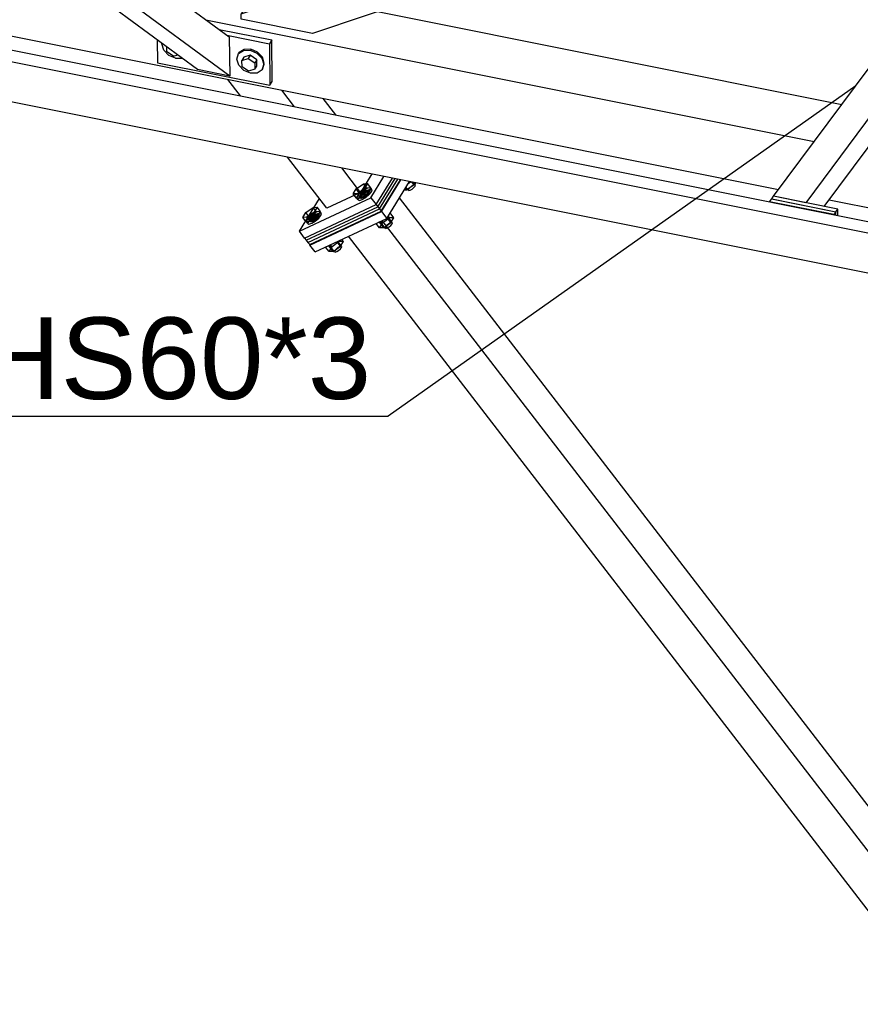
# Model space of a CAD drawing. Header units: millimetres. Extents: x 1838 to 190192, y -28 to 11710.
# Tile 28 of 80: x 56704 to 58180, y 642 to 2371. Entities that reach past the tile are written whole.
import ezdxf

# ---------------------------------------------------------------- set-up
doc = ezdxf.new("R2010")
doc.units = ezdxf.units.MM
doc.styles.add('Arial', font='ARIAL.TTF', dxfattribs={"height": 0.2})

# ---------------------------------------------------------------- blocks, each defined once
blk = doc.blocks.new('Part-19070 - 18971')
at = {"color": 7}
for p, q in [((57031, 2370.7), (58098.8, 2156.8)), ((57332, 2384.9), (58147, 2221.7)), ((56618.7, 2356.1), (58036.1, 2072.3)), ((58124.9, 2054.5), (58438.9, 1991.7))]:
    blk.add_line(p, q, dxfattribs=at)
blk = doc.blocks.new('Part-55532 - 18971')
at = {"color": 7}
for p, q in [((56514.1, 2352.6), (61313.5, 1391.6)), ((61300, 1373.5), (56500.7, 2334.4)), ((61297.7, 1303.8), (56498.4, 2264.7))]:
    blk.add_line(p, q, dxfattribs=at)
blk = doc.blocks.new('Part-20197 - 18971')
at = {"color": 7}
for p, q in [((58027.3, 2060.6), (58499.2, 2695.8)), ((58555.6, 2684.5), (58083.8, 2049.3)), ((58499.2, 2695.8), (58555.6, 2684.5)), ((58555.6, 2684.5), (58536, 2608)), ((58116.1, 2042.8), (58536, 2608)), ((58083.8, 2049.3), (58027.3, 2060.6))]:
    blk.add_line(p, q, dxfattribs=at)
blk = doc.blocks.new('Part-19785 - 18971')
at = {"color": 7}
for p, q in [((57329.7, 2045.9), (57358.2, 2092.6)), ((57332.6, 2042.1), (57362.9, 2091.6)), ((57204.2, 1987.1), (57329.7, 2045.9)), ((57207.1, 1983.3), (57332.6, 2042.1)), ((57329.7, 2045.9), (57332.6, 2042.1)), ((57204.2, 1987.1), (57207.1, 1983.3))]:
    blk.add_line(p, q, dxfattribs=at)
blk = doc.blocks.new('Part-20199 - 18971')
at = {"color": 7}
for p, q in [((56739, 2518), (56771.7, 2562)), ((56771.7, 2562), (57071.7, 2340.6)), ((57072.7, 2271.7), (56739, 2518)), ((57016.3, 2283), (56724.4, 2498.4)), ((57071.7, 2340.6), (57072.7, 2271.7)), ((57072.7, 2271.7), (57016.3, 2283))]:
    blk.add_line(p, q, dxfattribs=at)
blk = doc.blocks.new('Part-19257 - 18971')
at = {"color": 7}
for p, q in [((58406.1, 713.5), (57370.6, 2058.1)), ((58379.1, 669.3), (57340.4, 2017.9)), ((58320, 641.6), (57281.4, 1990.3)), ((58406.1, 713.5), (58379.1, 669.3)), ((58379.1, 669.3), (58320, 641.6))]:
    blk.add_line(p, q, dxfattribs=at)
blk = doc.blocks.new('Part-19259 - 18971')
at = {"color": 7}
for p, q in [((57091.4, 2237), (57069.1, 2265.9)), ((57186.4, 2218), (57164.1, 2246.9)), ((57258.7, 2203.5), (57236.4, 2232.4)), ((57243.3, 2039.7), (57174.2, 2129.4)), ((57302.4, 2067.4), (57269.2, 2110.4)), ((57322.2, 2099.8), (57302.4, 2067.4)), ((57302.4, 2067.4), (57243.3, 2039.7))]:
    blk.add_line(p, q, dxfattribs=at)
blk = doc.blocks.new('Part-55554 - 18971')
at = {"color": 7}
for p, q in [((58020.3, 2051), (58023.6, 2055.5)), ((58133.2, 2028.4), (58020.3, 2051)), ((58136.6, 2032.9), (58023.6, 2055.5)), ((58136.6, 2032.9), (58133.2, 2028.4)), ((58136.4, 2027.7), (58136.6, 2032.9))]:
    blk.add_line(p, q, dxfattribs=at)
blk = doc.blocks.new('Part-19340 - 18971')
at = {"color": 7}
for p, q in [((58284.1, 2818.6), (57119.9, 2425.1)), ((58363.3, 2810.3), (58373.7, 2813.8)), ((57092.9, 2380.8), (58287.2, 2784.6)), ((58472.1, 2770.3), (57218.2, 2346.4)), ((57119.9, 2425.1), (57092.9, 2380.8)), ((57093, 2371.5), (57092.9, 2380.8)), ((57218.2, 2346.4), (57093, 2371.5))]:
    blk.add_line(p, q, dxfattribs=at)
blk = doc.blocks.new('Bolt-19773 - 18971')
at = {"color": 7}
for p, q in [((57294.9, 2073.5), (57307.5, 2082.5)), ((57307.5, 2082.5), (57314.8, 2082.8)), ((57313.3, 2074.9), (57307.5, 2082.5)), ((57314.8, 2082.8), (57309.5, 2074.2)), ((57313.1, 2074.6), (57318, 2076)), ((57320.6, 2075.2), (57313.3, 2074.9)), ((57320.6, 2075.2), (57314.8, 2082.8)), ((57315.4, 2066.6), (57320.6, 2075.2)), ((57318, 2076), (57320.2, 2074.9)), ((57383.6, 2071.7), (57381, 2075.1)), ((57385.9, 2071.2), (57381.9, 2076.4)), ((57396.2, 2080.7), (57383.6, 2071.7)), ((57385.9, 2083.1), (57390.2, 2086.2)), ((57388.6, 2075.6), (57386.5, 2073)), ((57391.8, 2078.2), (57388.6, 2075.6)), ((57395.1, 2080.2), (57391.8, 2078.2)), ((57396.2, 2080.7), (57392.3, 2085.7)), ((57393, 2073.3), (57396.1, 2076)), ((57397.7, 2081), (57395.1, 2080.2)), ((57398.8, 2080.4), (57395.2, 2085.2)), ((57396.1, 2076), (57398.3, 2078.6)), ((57398.5, 2084.5), (57396.2, 2080.7)), ((57398.8, 2080.4), (57397.7, 2081)), ((57398.3, 2078.6), (57398.8, 2080.4)), ((57289.6, 2064.9), (57294.9, 2073.5)), ((57296.9, 2065.2), (57289.6, 2064.9)), ((57295.4, 2057.3), (57289.6, 2064.9)), ((57300.7, 2065.9), (57294.9, 2073.5)), ((57295.4, 2057.3), (57300.7, 2065.9)), ((57295.9, 2057.6), (57297, 2061.1)), ((57309.5, 2074.2), (57296.9, 2065.2)), ((57302.8, 2057.6), (57296.9, 2065.2)), ((57297, 2061.1), (57301, 2065.9)), ((57303, 2058), (57298.1, 2056.5)), ((57299.3, 2058), (57298.2, 2054.6)), ((57303.3, 2062.9), (57299.3, 2058)), ((57313.3, 2074.9), (57300.7, 2065.9)), ((57301, 2065.9), (57306.9, 2070.8)), ((57301.6, 2061.6), (57302.1, 2063.5)), ((57302.7, 2061), (57301.6, 2061.6)), ((57303.9, 2058.6), (57301.6, 2061.6)), ((57302.1, 2063.5), (57304.3, 2066.1)), ((57305.3, 2061.8), (57302.7, 2061)), ((57302.7, 2058.5), (57303.3, 2059.9)), ((57302.8, 2057.5), (57302.7, 2058.5)), ((57302.8, 2057.6), (57315.4, 2066.6)), ((57309.2, 2061.7), (57303, 2058)), ((57309.2, 2067.8), (57303.3, 2062.9)), ((57303.3, 2059.9), (57304.7, 2061.7)), ((57304.3, 2066.1), (57307.4, 2068.7)), ((57304.7, 2061.7), (57306.6, 2063.7)), ((57307.1, 2058), (57305.1, 2057.2)), ((57308.6, 2063.8), (57305.3, 2061.8)), ((57305.3, 2054.9), (57311.5, 2058.6)), ((57306.6, 2063.7), (57308.8, 2065.5)), ((57306.9, 2070.8), (57313.1, 2074.6)), ((57309.5, 2059.2), (57307.1, 2058)), ((57307.4, 2068.7), (57310.7, 2070.7)), ((57311.8, 2066.4), (57308.6, 2063.8)), ((57308.8, 2065.5), (57311.2, 2067.2)), ((57315.4, 2071.5), (57309.2, 2067.8)), ((57315.1, 2066.6), (57309.2, 2061.7)), ((57315.4, 2066.6), (57309.5, 2074.2)), ((57311.9, 2060.9), (57309.5, 2059.2)), ((57310.7, 2070.7), (57313.3, 2071.5)), ((57311.2, 2067.2), (57313.6, 2068.5)), ((57311.5, 2058.6), (57317.4, 2063.6)), ((57313.9, 2069), (57311.8, 2066.4)), ((57314.1, 2062.8), (57311.9, 2060.9)), ((57313.3, 2071.5), (57314.5, 2070.9)), ((57313.6, 2068.5), (57315.6, 2069.2)), ((57314.5, 2070.9), (57313.9, 2069)), ((57316, 2064.7), (57314.1, 2062.8)), ((57316.8, 2067.8), (57314.5, 2070.9)), ((57319.1, 2071.4), (57315.1, 2066.6)), ((57320.3, 2073), (57315.4, 2071.5)), ((57315.6, 2069.2), (57317.1, 2069.4)), ((57317.4, 2066.5), (57316, 2064.7)), ((57317.1, 2069.4), (57317.9, 2069)), ((57317.4, 2063.6), (57321.4, 2068.4)), ((57318, 2068), (57317.4, 2066.5)), ((57317.9, 2069), (57318, 2068)), ((57320.2, 2074.9), (57319.1, 2071.4)), ((57322.5, 2071.9), (57320.2, 2074.9)), ((57322.5, 2071.9), (57320.3, 2073)), ((57321.4, 2068.4), (57322.5, 2071.9)), ((57378.8, 2071.5), (57383.6, 2071.7)), ((57386.5, 2073), (57385.9, 2071.2)), ((57385.9, 2071.2), (57387.1, 2070.6)), ((57387.1, 2070.6), (57389.7, 2071.4)), ((57389.7, 2071.4), (57393, 2073.3)), ((57206.3, 2032), (57218.9, 2041)), ((57218.9, 2041), (57226.2, 2041.3)), ((57224.7, 2033.4), (57218.9, 2041)), ((57226.2, 2041.3), (57220.9, 2032.7)), ((57232, 2033.7), (57226.2, 2041.3)), ((57302.8, 2057.6), (57295.4, 2057.3)), ((57298.1, 2056.5), (57295.9, 2057.6)), ((57298.2, 2054.6), (57295.9, 2057.6)), ((57298.2, 2054.6), (57300.4, 2053.4)), ((57300.4, 2053.4), (57305.3, 2054.9)), ((57303.6, 2057), (57302.8, 2057.5)), ((57305.1, 2057.2), (57303.6, 2057)), ((57201, 2023.4), (57206.3, 2032)), ((57208.3, 2023.7), (57201, 2023.4)), ((57206.8, 2015.8), (57201, 2023.4)), ((57212.1, 2024.4), (57206.3, 2032)), ((57206.8, 2015.8), (57212.1, 2024.4)), ((57220.9, 2032.7), (57208.3, 2023.7)), ((57214.2, 2016.1), (57208.3, 2023.7)), ((57208.4, 2019.6), (57212.4, 2024.4)), ((57224.7, 2033.4), (57212.1, 2024.4)), ((57212.4, 2024.4), (57218.3, 2029.3)), ((57213.5, 2022), (57215.7, 2024.6)), ((57214.2, 2016.1), (57226.8, 2025.1)), ((57220.6, 2026.3), (57214.7, 2021.4)), ((57215.7, 2024.6), (57218.8, 2027.2)), ((57218, 2022.2), (57220.2, 2024)), ((57218.3, 2029.3), (57224.5, 2033.1)), ((57218.8, 2027.2), (57222.1, 2029.2)), ((57223.2, 2024.9), (57220, 2022.3)), ((57220.2, 2024), (57222.7, 2025.7)), ((57226.8, 2030), (57220.6, 2026.3)), ((57226.5, 2025.1), (57220.6, 2020.2)), ((57226.8, 2025.1), (57220.9, 2032.7)), ((57222.1, 2029.2), (57224.7, 2030)), ((57222.7, 2025.7), (57225, 2027)), ((57225.3, 2027.5), (57223.2, 2024.9)), ((57224.5, 2033.1), (57229.4, 2034.5)), ((57232, 2033.7), (57224.7, 2033.4)), ((57224.7, 2030), (57225.9, 2029.4)), ((57225, 2027), (57227, 2027.7)), ((57225.9, 2029.4), (57225.3, 2027.5)), ((57227.4, 2023.2), (57225.6, 2021.3)), ((57228.2, 2026.3), (57225.9, 2029.4)), ((57230.5, 2029.9), (57226.5, 2025.1)), ((57226.8, 2025.1), (57232, 2033.7)), ((57231.7, 2031.5), (57226.8, 2030)), ((57227, 2027.7), (57228.5, 2027.9)), ((57228.8, 2025), (57227.4, 2023.2)), ((57228.5, 2027.9), (57229.3, 2027.5)), ((57228.8, 2022.1), (57232.8, 2026.9)), ((57229.4, 2026.5), (57228.8, 2025)), ((57229.3, 2027.5), (57229.4, 2026.5)), ((57229.4, 2034.5), (57231.6, 2033.4)), ((57231.6, 2033.4), (57230.5, 2029.9)), ((57233.9, 2030.4), (57231.6, 2033.4)), ((57233.9, 2030.4), (57231.7, 2031.5)), ((57232.8, 2026.9), (57233.9, 2030.4)), ((57358.3, 2014), (57350.2, 2024.6)), ((57353.6, 2022.6), (57351, 2025.9)), ((57360.9, 2022.9), (57354.4, 2031.4)), ((57214.2, 2016.1), (57206.8, 2015.8)), ((57207.3, 2016.1), (57208.4, 2019.6)), ((57209.5, 2015), (57207.3, 2016.1)), ((57209.6, 2013.1), (57207.3, 2016.1)), ((57214.4, 2016.5), (57209.5, 2015)), ((57210.7, 2016.5), (57209.6, 2013.1)), ((57209.6, 2013.1), (57211.8, 2011.9)), ((57214.7, 2021.4), (57210.7, 2016.5)), ((57211.8, 2011.9), (57216.7, 2013.4)), ((57213, 2020.1), (57213.5, 2022)), ((57214.1, 2019.5), (57213, 2020.1)), ((57215.3, 2017.1), (57213, 2020.1)), ((57216.7, 2020.3), (57214.1, 2019.5)), ((57214.1, 2017), (57214.8, 2018.4)), ((57214.2, 2016), (57214.1, 2017)), ((57215, 2015.5), (57214.2, 2016)), ((57220.6, 2020.2), (57214.4, 2016.5)), ((57214.8, 2018.4), (57216.1, 2020.2)), ((57216.5, 2015.7), (57215, 2015.5)), ((57216.1, 2020.2), (57218, 2022.2)), ((57218.6, 2016.5), (57216.5, 2015.7)), ((57220, 2022.3), (57216.7, 2020.3)), ((57216.7, 2013.4), (57222.9, 2017.1)), ((57220.9, 2017.7), (57218.6, 2016.5)), ((57223.3, 2019.4), (57220.9, 2017.7)), ((57222.9, 2017.1), (57228.8, 2022.1)), ((57225.6, 2021.3), (57223.3, 2019.4)), ((57335.7, 2005), (57329.6, 2012.9)), ((57335.4, 2015.2), (57334.5, 2015.1)), ((57334.6, 2015.2), (57335.6, 2015.5)), ((57335.4, 2015.2), (57337.1, 2016.4)), ((57343, 2005.3), (57335.4, 2015.2)), ((57335.6, 2015.5), (57337, 2016.3)), ((57335.7, 2005), (57341, 2013.6)), ((57345.3, 2004.8), (57336.6, 2016.1)), ((57341, 2013.6), (57338.4, 2017)), ((57353.6, 2022.6), (57341, 2013.6)), ((57343, 2005.3), (57355.6, 2014.3)), ((57345.9, 2006.6), (57345.3, 2004.8)), ((57348, 2009.2), (57345.9, 2006.6)), ((57351.2, 2011.9), (57348, 2009.2)), ((57355.6, 2014.3), (57349.1, 2022.8)), ((57349.1, 2005), (57352.4, 2007)), ((57354.5, 2013.8), (57351.2, 2011.9)), ((57352.4, 2007), (57355.6, 2009.6)), ((57360.9, 2022.9), (57353.6, 2022.6)), ((57357.1, 2014.6), (57354.5, 2013.8)), ((57355.6, 2014.3), (57360.9, 2022.9)), ((57355.6, 2009.6), (57357.7, 2012.2)), ((57358.3, 2014), (57357.1, 2014.6)), ((57357.7, 2012.2), (57358.3, 2014)), ((57343, 2005.3), (57335.7, 2005)), ((57345.3, 2004.8), (57346.5, 2004.2)), ((57346.5, 2004.2), (57349.1, 2005)), ((57247.1, 1963.5), (57241, 1971.4)), ((57246.8, 1973.7), (57245.9, 1973.6)), ((57246, 1973.7), (57247, 1974)), ((57246.8, 1973.7), (57248.5, 1974.9)), ((57254.4, 1963.8), (57246.8, 1973.7)), ((57247, 1974), (57248.4, 1974.8)), ((57247.1, 1963.5), (57252.4, 1972.1)), ((57256.7, 1963.3), (57248, 1974.6)), ((57252.4, 1972.1), (57249.8, 1975.5)), ((57265, 1981.1), (57252.4, 1972.1)), ((57254.4, 1963.8), (57267, 1972.8)), ((57267, 1972.8), (57261, 1980.7)), ((57265.9, 1972.3), (57262.6, 1970.4)), ((57269.7, 1972.5), (57262.7, 1981.5)), ((57265, 1981.1), (57264.1, 1982.2)), ((57272.3, 1981.4), (57265, 1981.1)), ((57268.5, 1973.1), (57265.9, 1972.3)), ((57267, 1972.8), (57272.3, 1981.4)), ((57269.7, 1972.5), (57268.5, 1973.1)), ((57269.1, 1970.7), (57269.7, 1972.5)), ((57272.3, 1981.4), (57269.7, 1984.8)), ((57254.4, 1963.8), (57247.1, 1963.5)), ((57257.3, 1965.1), (57256.7, 1963.3)), ((57256.7, 1963.3), (57257.9, 1962.7)), ((57259.4, 1967.7), (57257.3, 1965.1)), ((57257.9, 1962.7), (57260.5, 1963.5)), ((57262.6, 1970.4), (57259.4, 1967.7)), ((57260.5, 1963.5), (57263.8, 1965.5)), ((57263.8, 1965.5), (57267, 1968.1)), ((57267, 1968.1), (57269.1, 1970.7))]:
    blk.add_line(p, q, dxfattribs=at)
blk = doc.blocks.new('Part-19772 - 18971')
at = {"color": 7}
for p, q in [((57332.6, 2042.1), (57362.9, 2091.6)), ((57335.5, 2038.3), (57367.5, 2090.7)), ((57207.1, 1983.3), (57332.6, 2042.1)), ((57332.6, 2042.1), (57335.5, 2038.3)), ((57210, 1979.5), (57335.5, 2038.3)), ((57207.1, 1983.3), (57210, 1979.5))]:
    blk.add_line(p, q, dxfattribs=at)
blk = doc.blocks.new('Part-19769 - 18971')
at = {"color": 7}
for p, q in [((57320.4, 2058), (57343.3, 2095.6)), ((57329.7, 2045.9), (57358.2, 2092.6)), ((57194.9, 1999.2), (57320.4, 2058)), ((57320.4, 2058), (57329.7, 2045.9)), ((57194.9, 1999.2), (57230.1, 2056.9)), ((57204.2, 1987.1), (57329.7, 2045.9)), ((57204.2, 1987.1), (57194.9, 1999.2))]:
    blk.add_line(p, q, dxfattribs=at)
blk = doc.blocks.new('Part-19770 - 18971')
at = {"color": 7}
for p, q in [((57339, 2033.8), (57373.1, 2089.6)), ((57348.4, 2021.7), (57388.1, 2086.6)), ((57213.5, 1975), (57339, 2033.8)), ((57339, 2033.8), (57348.4, 2021.7)), ((57222.9, 1962.9), (57348.4, 2021.7)), ((57213.5, 1975), (57214.4, 1976.4)), ((57222.9, 1962.9), (57213.5, 1975))]:
    blk.add_line(p, q, dxfattribs=at)
blk = doc.blocks.new('Part-19771 - 18971')
at = {"color": 7}
for p, q in [((57335.5, 2038.3), (57367.5, 2090.7)), ((57338.5, 2034.5), (57372.2, 2089.8)), ((57210, 1979.5), (57335.5, 2038.3)), ((57213, 1975.8), (57338.5, 2034.5)), ((57335.5, 2038.3), (57338.5, 2034.5)), ((57210, 1979.5), (57213, 1975.8))]:
    blk.add_line(p, q, dxfattribs=at)
blk = doc.blocks.new('Part-20194 - 18971')
at = {"color": 7}
for p, q in [((56521.2, 2362.1), (57012.3, 3023.3)), ((57068.7, 3012), (56577.7, 2350.8)), ((57012.3, 3023.3), (57068.7, 3012)), ((57068.7, 3012), (57069.5, 2962.9)), ((56610, 2344.4), (57069.5, 2962.9)), ((56577.7, 2350.8), (56521.2, 2362.1))]:
    blk.add_line(p, q, dxfattribs=at)
blk = doc.blocks.new('Part-20220 - 18971')
at = {"color": 7}
for p, q in [((57054, 2353.7), (57146.3, 2335.2)), ((56945.1, 2335.5), (56945.7, 2295.1)), ((57067.8, 2343.5), (57142.3, 2328.6)), ((57146.3, 2335.2), (57142.3, 2328.6)), ((57147.4, 2262.2), (57146.3, 2335.2)), ((57142.3, 2328.6), (57143.3, 2255.5)), ((56945.7, 2295.1), (57143.3, 2255.5)), ((57143.3, 2255.5), (57147.4, 2262.2))]:
    blk.add_line(p, q, dxfattribs=at)
blk = doc.blocks.new('Bolt-20221 - 18971')
at = {"color": 7}
for p, q in [((56953.6, 2328.1), (56953.9, 2329.1)), ((56956.9, 2317.3), (56953.6, 2328.1)), ((56965.6, 2308.1), (56956.9, 2317.3)), ((56962.5, 2314.5), (56962.4, 2322.8)), ((57097.8, 2318.6), (57089.3, 2312.9)), ((57096.8, 2316.9), (57108.6, 2317.3)), ((57109.6, 2318.9), (57097.8, 2318.6)), ((57108.6, 2317.3), (57120.4, 2312.2)), ((57121.4, 2313.8), (57109.6, 2318.9)), ((56973.9, 2306.6), (56962.5, 2314.5)), ((56977.4, 2303.1), (56965.6, 2308.1)), ((56973.9, 2306.6), (56981.4, 2308.8)), ((56977.4, 2303.1), (56988.7, 2303.4)), ((57085.3, 2301.7), (57088.3, 2311.2)), ((57088.6, 2290.9), (57085.3, 2301.7)), ((57088.3, 2311.2), (57096.8, 2316.9)), ((57088.3, 2311.2), (57089.3, 2312.9)), ((57097.5, 2304.9), (57094.1, 2299.3)), ((57094.1, 2299.3), (57105.3, 2302.7)), ((57108.7, 2308.2), (57097.5, 2304.9)), ((57108.7, 2308.2), (57105.3, 2302.7)), ((57105.3, 2302.7), (57116.7, 2294.8)), ((57120.1, 2300.3), (57108.7, 2308.2)), ((57120.1, 2300.3), (57116.7, 2294.8)), ((57120.2, 2289.1), (57120.1, 2300.3)), ((57120.4, 2312.2), (57129.1, 2303)), ((57130.1, 2304.7), (57121.4, 2313.8)), ((57129.1, 2303), (57132.4, 2292.3)), ((57133.4, 2293.9), (57130.1, 2304.7)), ((57097.3, 2281.8), (57088.6, 2290.9)), ((57094.3, 2288.1), (57094.1, 2299.3)), ((57105.6, 2280.2), (57094.3, 2288.1)), ((57116.8, 2283.6), (57105.6, 2280.2)), ((57116.7, 2294.8), (57116.8, 2283.6)), ((57116.8, 2283.6), (57120.2, 2289.1)), ((57129.4, 2282.7), (57120.9, 2277)), ((57132.4, 2292.3), (57129.4, 2282.7)), ((57129.4, 2282.7), (57130.4, 2284.4)), ((57130.4, 2284.4), (57133.4, 2293.9)), ((57109.2, 2276.7), (57097.3, 2281.8)), ((57120.9, 2277), (57109.2, 2276.7))]:
    blk.add_line(p, q, dxfattribs=at)
blk = doc.blocks.new('Part-55555 - 18971')
at = {"color": 7}
for p, q in [((58024, 2056), (58027.3, 2060.6)), ((58140.3, 2038), (58027.3, 2060.6)), ((58024, 2055.5), (58024, 2056)), ((58024, 2056), (58136.9, 2033.4)), ((58136.7, 2027.7), (58136.9, 2033.4)), ((58136.9, 2033.4), (58140.3, 2038)), ((58139.9, 2027), (58140.3, 2038))]:
    blk.add_line(p, q, dxfattribs=at)
blk = doc.blocks.new('Mark-98859 - 18971')
at = {"color": 136}
for p in [(58171.5, 2254.6), (56467.8, 1674.7)]:
    blk.add_line(p, (57350.8, 1674.7), dxfattribs=at)
at = {"color": 30, "style": 'Arial'}
blk.add_text('SHS60*3', height=143.26, dxfattribs=at).set_placement((56497.8, 1704.7))

msp = doc.modelspace()

# ---------------------------------------------------------------- block references
for name in ['Part-19070 - 18971', 'Part-20194 - 18971', 'Part-19340 - 18971', 'Part-20197 - 18971', 'Part-20199 - 18971', 'Part-55532 - 18971', 'Part-20220 - 18971', 'Bolt-20221 - 18971', 'Part-19259 - 18971', 'Mark-98859 - 18971', 'Part-19769 - 18971', 'Part-19785 - 18971', 'Bolt-19773 - 18971', 'Part-19772 - 18971', 'Part-19771 - 18971', 'Part-19770 - 18971', 'Part-19257 - 18971', 'Part-55555 - 18971', 'Part-55554 - 18971']:
    msp.add_blockref(name, (0, 0))

doc.saveas('drawing.dxf')
